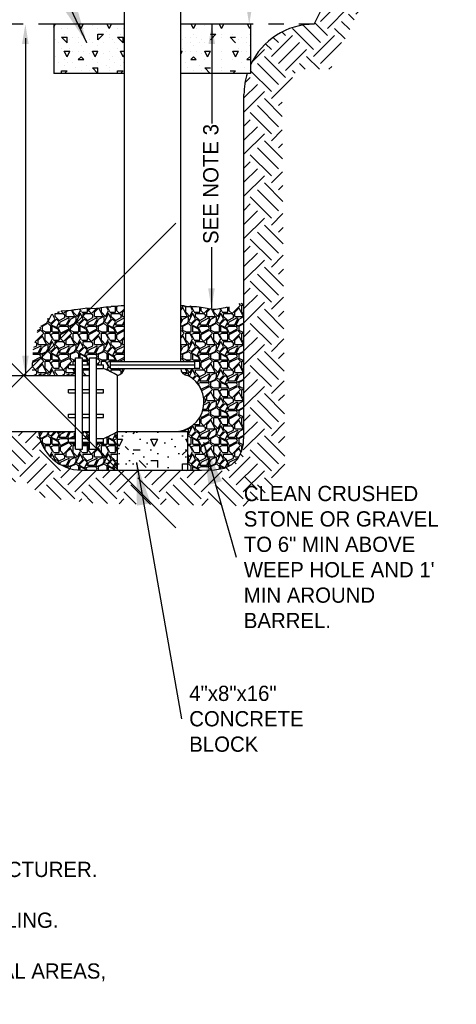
# Model space of a CAD drawing. Header units: feet. Extents: x 2205882 to 2207247, y 306378 to 307009.
# Tile 9 of 12: x 2207217.14 to 2207220.01, y 306954.46 to 306960.92. Entities that reach past the tile are written whole.
import ezdxf
from ezdxf.enums import TextEntityAlignment as Align

# ---------------------------------------------------------------- set-up
doc = ezdxf.new("R2010")
doc.units = ezdxf.units.FT
doc.header["$MEASUREMENT"] = 0
doc.header["$PDMODE"] = 3
doc.header["$PDSIZE"] = -1
doc.linetypes.add('OhDOT_USTN2', pattern=[0.10999999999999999, 0.069, -0.04099999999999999])
for name, color, linetype in [('BD_P_Gen_Concrete', 5, 'Continuous'), ('MTEXT', 2, 'Continuous'), ('PS_P_Object', 92, 'Continuous'), ('SH_Hatch', 14, 'Continuous'), ('SH_TextL', 110, 'Continuous'), ('SH_TextM', 7, 'Continuous'), ('XS_X_Ground_Line', 3, 'OhDOT_USTN2')]:
    doc.layers.add(name, color=color, linetype=linetype)
doc.styles.add('SD Small (0.10)', font='font30.shx', dxfattribs={"height": 0.1})
doc.styles.add('SD-TEXT-0.08', font='font30.shx', dxfattribs={"height": 0.08})
doc.styles.add('StraightNormal', font='calibri.ttf', dxfattribs={"height": 0.14})
doc.dimstyles.new('Dec Straight 0', dxfattribs={"dimtxt": 0.14, "dimasz": 0.14, "dimexe": 0.07, "dimexo": 0.07, "dimgap": 0.05, "dimtad": 1, "dimdec": 0, "dimzin": 0, "dimdsep": 46, "dimtxsty": 'StraightNormal', "dimcen": 0.07, "dimclrd": 256, "dimclre": 256, "dimclrt": 256, "dimaunit": 1, "dimadec": 4, "dimazin": 0, "dimtfac": 1, "dimtdec": 0, "dimtofl": 0, "dimtmove": 0, "dimatfit": 3, "dimfxl": 1, "dimtolj": 1, "dimtzin": 0, "dimlwd": -1, "dimlwe": -1, "dimarcsym": 0})
pattern_1 = [(0, (-19.73777099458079, -2.933242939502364), (0.1843557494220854, 0.1843557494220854), [0.05530672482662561, -0.1290490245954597]), (0, (-19.62715754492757, -2.914807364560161), (0.1843557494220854, 0.1843557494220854), [0.04608893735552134, -0.138266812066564]), (0, (-19.6363753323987, -2.905589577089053), (0.1843557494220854, 0.1843557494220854), [0.03687114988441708, -0.1474845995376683]), (0, (-19.69168205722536, -2.859500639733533), (0.1843557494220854, 0.1843557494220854), [0.0276533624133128, -0.0276533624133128, 0.03687114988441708, -0.09217787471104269]), (0, (-19.69168205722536, -2.850282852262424), (0.1843557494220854, 0.1843557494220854), [0.03687114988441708, -0.00921778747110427, 0.04608893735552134, -0.09217787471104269]), (0, (-19.77464214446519, -2.813411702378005), (0.1843557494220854, 0.1843557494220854), [0.04608893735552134, -0.138266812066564]), (0, (-19.59950418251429, -2.804193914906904), (0.1843557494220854, 0.1843557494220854), [0.04608893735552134, -0.138266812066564]), (90, (-19.77464214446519, -2.896371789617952), (-0.1843557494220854, 0.1843557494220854), [0.0276533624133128, -0.1567023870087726]), (90, (-19.74698878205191, -2.758104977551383), (-0.1843557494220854, 0.1843557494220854), [0.01843557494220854, -0.1659201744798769]), (90, (-19.73777099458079, -2.933242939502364), (-0.1843557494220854, 0.1843557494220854), [0.0276533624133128, -0.1567023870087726]), (90, (-19.71933541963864, -2.767322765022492), (-0.1843557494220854, 0.1843557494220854), [0.00921778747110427, -0.1751379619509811]), (90, (-19.71011763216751, -2.841065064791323), (-0.1843557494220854, 0.1843557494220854), [0.0276533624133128, -0.1567023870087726]), (90, (-19.69168205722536, -2.905589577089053), (-0.1843557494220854, 0.1843557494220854), [0.04608893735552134, -0.138266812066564]), (90, (-19.67324648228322, -2.776540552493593), (-0.1843557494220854, 0.1843557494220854), [0.0276533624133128, -0.1567023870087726]), (90, (-19.65481090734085, -2.850282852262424), (-0.1843557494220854, 0.1843557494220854), [0.03687114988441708, -0.1474845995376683]), (90, (-19.64559311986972, -2.850282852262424), (-0.1843557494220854, 0.1843557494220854), [0.03687114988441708, -0.1474845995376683]), (90, (-19.62715754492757, -2.933242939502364), (-0.1843557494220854, 0.1843557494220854), [0.01843557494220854, -0.1659201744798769]), (90, (-19.59950418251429, -2.905589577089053), (-0.1843557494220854, 0.1843557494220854), [0.04608893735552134, -0.138266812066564]), (44.99999999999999, (-19.75620656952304, -2.914807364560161), (2.046759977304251e-17, 0.1843557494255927), [0.07821550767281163, -0.1825028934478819]), (44.99999999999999, (-19.73777099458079, -2.905589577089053), (2.046759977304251e-17, 0.1843557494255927), [0.03910775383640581, -0.2216106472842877]), (44.99999999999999, (-19.65481090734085, -2.804193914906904), (2.046759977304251e-17, 0.1843557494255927), [0.05214367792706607, -0.2085747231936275]), (44.99999999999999, (-19.65481090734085, -2.794976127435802), (2.046759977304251e-17, 0.1843557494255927), [0.03910775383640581, -0.2216106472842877]), (135, (-19.71933541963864, -2.813411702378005), (-0.1843557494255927, 2.046759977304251e-17), [0.01303597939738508, -0.2476824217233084]), (135, (-19.75620656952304, -2.914807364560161), (-0.1843557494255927, 2.046759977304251e-17), [0.02607177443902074, -0.2346466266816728]), (135, (-19.70089984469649, -2.859500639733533), (-0.1843557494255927, 2.046759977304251e-17), [0.02607177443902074, -0.2346466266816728]), (135, (-19.65481090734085, -2.813411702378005), (-0.1843557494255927, 2.046759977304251e-17), [0.02607177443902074, -0.2346466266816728]), (135, (-19.59950418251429, -2.776540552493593), (-0.1843557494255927, 2.046759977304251e-17), [0.03910775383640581, -0.2216106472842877]), (135, (-19.59950418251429, -2.785758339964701), (-0.1843557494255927, 2.046759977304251e-17), [0.02607177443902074, -0.2346466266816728]), (135, (-19.60872196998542, -2.767322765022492), (-0.1843557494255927, 2.046759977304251e-17), [0.02607177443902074, -0.2346466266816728]), (135, (-19.66402869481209, -2.933242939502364), (-0.1843557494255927, 2.046759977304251e-17), [0.03910775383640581, -0.2216106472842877]), (26.56505119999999, (-19.60872196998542, -2.82262948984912), (0.1843557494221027, 7.375418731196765e-11), [0.02061097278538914, -0.3916210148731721]), (26.56505119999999, (-19.65481090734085, -2.868718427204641), (0.1843557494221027, 7.375418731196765e-11), [0.02061097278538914, -0.3916210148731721]), (26.56505119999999, (-19.71933541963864, -2.813411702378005), (0.1843557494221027, 7.375418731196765e-11), [0.04122194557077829, -0.3710100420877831]), (26.56505119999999, (-19.71011763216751, -2.767322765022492), (0.1843557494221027, 7.375418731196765e-11), [0.04122194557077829, -0.3710100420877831]), (26.56505119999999, (-19.71011763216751, -2.813411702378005), (0.1843557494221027, 7.375418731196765e-11), [0.04122194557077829, -0.3710100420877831]), (26.56505119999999, (-19.59950418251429, -2.776540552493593), (0.1843557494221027, 7.375418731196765e-11), [0.04122194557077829, -0.3710100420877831]), (26.56505119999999, (-19.77464214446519, -2.868718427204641), (0.1843557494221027, 7.375418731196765e-11), [0.06183476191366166, -0.3503972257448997]), (26.56505119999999, (-19.77464214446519, -2.859500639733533), (0.1843557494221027, 7.375418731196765e-11), [0.06183476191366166, -0.3503972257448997]), (26.56505119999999, (-19.77464214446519, -2.785758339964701), (0.1843557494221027, 7.375418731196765e-11), [0.06183476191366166, -0.3503972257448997]), (63.43494882, (-19.68246426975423, -2.794976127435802), (9.40189429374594e-12, 0.1843557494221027), [0.02061097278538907, -0.3916210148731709]), (63.43494882, (-19.59950418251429, -2.804193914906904), (9.40189429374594e-12, 0.1843557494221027), [0.02061097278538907, -0.2473442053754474, 0.04122194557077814, -0.1030548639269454]), (63.43494882, (-19.61793975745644, -2.82262948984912), (9.40189429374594e-12, 0.1843557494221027), [0.04122194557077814, -0.3710100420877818]), (63.43494882, (-19.72855320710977, -2.804193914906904), (9.40189429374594e-12, 0.1843557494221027), [0.04122194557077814, -0.3710100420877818]), (63.43494882, (-19.73777099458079, -2.804193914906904), (9.40189429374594e-12, 0.1843557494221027), [0.04122194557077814, -0.3710100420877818]), (63.43494882, (-19.67324648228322, -2.785758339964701), (9.40189429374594e-12, 0.1843557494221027), [0.06183476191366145, -0.3503972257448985]), (116.5650512, (-19.71933541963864, -2.831847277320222), (-7.375424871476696e-11, 0.1843557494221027), [0.02061097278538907, -0.3916210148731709]), (116.5650512, (-19.59950418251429, -2.850282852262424), (-7.375424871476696e-11, 0.1843557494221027), [0.02061097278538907, -0.3916210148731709]), (116.5650512, (-19.6363753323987, -2.905589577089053), (-7.375424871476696e-11, 0.1843557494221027), [0.04122194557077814, -0.3710100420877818]), (116.5650512, (-19.64559311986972, -2.896371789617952), (-7.375424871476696e-11, 0.1843557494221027), [0.04122194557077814, -0.3710100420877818]), (116.5650512, (-19.62715754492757, -2.767322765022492), (-7.375424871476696e-11, 0.1843557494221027), [0.04122194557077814, -0.3710100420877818]), (116.5650512, (-19.77464214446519, -2.859500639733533), (-7.375424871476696e-11, 0.1843557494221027), [0.04122194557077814, -0.3710100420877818]), (116.5650512, (-19.68246426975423, -2.933242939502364), (-7.375424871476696e-11, 0.1843557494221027), [0.06183476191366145, -0.3503972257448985]), (153.43494882, (-19.61793975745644, -2.82262948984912), (-0.1843557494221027, 9.40195569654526e-12), [0.04122194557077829, -0.3710100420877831]), (153.43494882, (-19.60872196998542, -2.831847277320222), (-0.1843557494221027, 9.40195569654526e-12), [0.04122194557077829, -0.3710100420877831]), (153.43494882, (-19.74698878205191, -2.924025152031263), (-0.1843557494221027, 9.40195569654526e-12), [0.02061097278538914, -0.3916210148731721]), (153.43494882, (-19.69168205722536, -2.850282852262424), (-0.1843557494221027, 9.40195569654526e-12), [0.02061097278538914, -0.3916210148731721]), (153.43494882, (-19.65481090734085, -2.794976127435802), (-0.1843557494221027, 9.40195569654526e-12), [0.02061097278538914, -0.3916210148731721])]

# ---------------------------------------------------------------- blocks, each defined once
blk = doc.blocks.new('*X1015')
at = {"color": 0}
for p, q in [((5.605470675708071, 8.01094135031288), (5.615741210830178, 8.031482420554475)), ((5.66, 8), (5.66, 8)), ((5.7, 8.000000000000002), (5.7, 8.000000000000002)), ((5.799999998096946, 7.999999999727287), (5.784258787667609, 8.031482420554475)), ((5.800000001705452, 8.000000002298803), (5.815741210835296, 8.031482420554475)), ((5.82, 7.999999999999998), (5.82, 7.999999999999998)), ((5.88, 8.02), (5.88, 8.02)), ((5.92, 8.000000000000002), (5.92, 8.000000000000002)), ((5.999999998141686, 7.999999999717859), (5.984258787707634, 8.031482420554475)), ((6.000000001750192, 8.000000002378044), (6.015741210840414, 8.031482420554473)), ((6.06, 8), (6.06, 8)), ((6.100000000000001, 8.000000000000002), (6.100000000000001, 8.000000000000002)), ((6.599999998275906, 7.99999999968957), (6.584258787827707, 8.031482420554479)), ((6.600000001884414, 8.000000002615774), (6.615741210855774, 8.031482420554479)), ((6.62, 7.999999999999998), (6.62, 7.999999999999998)), ((6.680000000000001, 8.02), (6.680000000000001, 8.02)), ((6.799999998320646, 7.999999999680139), (6.784258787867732, 8.03148242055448)), ((6.800000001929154, 8.000000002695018), (6.815741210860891, 8.031482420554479)), ((6.999999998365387, 7.999999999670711), (6.984258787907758, 8.03148242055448)), ((7.000000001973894, 8.00000000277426), (7.005470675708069, 8.010941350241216)), ((5.66, 7.94), (5.7, 7.94)), ((5.700061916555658, 7.899998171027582), (5.660062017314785, 7.939998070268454)), ((5.680000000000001, 7.960000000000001), (5.680000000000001, 7.960000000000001)), ((5.680000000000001, 7.960000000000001), (5.680000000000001, 7.960000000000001)), ((5.7, 7.900000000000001), (5.7, 7.940000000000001)), ((5.74, 7.939999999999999), (5.74, 7.939999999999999)), ((5.78, 7.94), (5.78, 7.94)), ((5.800000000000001, 7.96), (5.800000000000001, 7.96)), ((5.82, 7.939999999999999), (5.82, 7.939999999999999)), ((5.920000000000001, 7.960000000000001), (5.960000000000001, 7.960000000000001)), ((5.92, 7.920000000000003), (5.92, 7.960000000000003)), ((5.920000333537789, 7.920009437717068), (5.95999994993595, 7.960009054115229)), ((5.98, 7.98), (5.98, 7.98)), ((6.000000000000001, 7.960000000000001), (6.000000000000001, 7.960000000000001)), ((6, 7.94), (6, 7.94)), ((6.06, 7.94), (6.1, 7.94)), ((6.100063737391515, 7.899998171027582), (6.060063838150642, 7.939998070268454)), ((6.080000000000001, 7.960000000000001), (6.080000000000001, 7.960000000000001)), ((6.08, 7.960000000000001), (6.08, 7.960000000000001)), ((6.100000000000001, 7.900000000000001), (6.100000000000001, 7.940000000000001)), ((6.54, 7.939999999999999), (6.54, 7.939999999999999)), ((6.58, 7.94), (6.58, 7.94)), ((6.600000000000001, 7.96), (6.600000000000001, 7.96)), ((6.62, 7.939999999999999), (6.62, 7.939999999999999)), ((6.720000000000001, 7.960000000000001), (6.760000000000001, 7.960000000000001)), ((6.720000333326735, 7.920005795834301), (6.759999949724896, 7.960005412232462)), ((6.800000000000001, 7.960000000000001), (6.800000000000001, 7.960000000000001)), ((6.8, 7.94), (6.8, 7.94)), ((6.859999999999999, 7.94), (6.899999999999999, 7.94)), ((6.900067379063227, 7.89999817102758), (6.860067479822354, 7.939998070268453)), ((6.880000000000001, 7.960000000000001), (6.880000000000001, 7.960000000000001)), ((6.94, 7.939999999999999), (6.94, 7.939999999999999)), ((6.98, 7.94), (6.98, 7.94)), ((7, 7.96), (7, 7.96)), ((5.62, 7.920000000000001), (5.62, 7.920000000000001)), ((5.640000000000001, 7.9), (5.640000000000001, 7.9)), ((5.66, 7.86), (5.66, 7.86)), ((5.720000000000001, 7.92), (5.720000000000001, 7.92)), ((5.720000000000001, 7.86), (5.720000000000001, 7.86)), ((5.78, 7.900000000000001), (5.78, 7.900000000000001)), ((5.800000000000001, 7.88), (5.800000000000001, 7.88)), ((5.84, 7.900000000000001), (5.84, 7.900000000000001)), ((5.86, 7.92), (5.86, 7.92)), ((5.88, 7.9), (5.88, 7.9)), ((5.92, 7.880000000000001), (5.92, 7.880000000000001)), ((5.96, 7.900000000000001), (5.96, 7.900000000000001)), ((6.02, 7.920000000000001), (6.02, 7.920000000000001)), ((6.04, 7.9), (6.04, 7.9)), ((6.06, 7.86), (6.06, 7.86)), ((6.52, 7.92), (6.52, 7.92)), ((6.52, 7.86), (6.52, 7.86)), ((6.58, 7.900000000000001), (6.58, 7.900000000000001)), ((6.600000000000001, 7.88), (6.600000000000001, 7.88)), ((6.640000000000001, 7.900000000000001), (6.640000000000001, 7.900000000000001)), ((6.66, 7.92), (6.66, 7.92)), ((6.680000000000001, 7.9), (6.680000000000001, 7.9)), ((6.92, 7.92), (6.92, 7.92)), ((6.92, 7.86), (6.92, 7.86)), ((6.98, 7.900000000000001), (6.98, 7.900000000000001)), ((7, 7.88), (7, 7.88)), ((5.62, 7.800000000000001), (5.62, 7.800000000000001)), ((5.680000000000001, 7.840000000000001), (5.720000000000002, 7.840000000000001)), ((5.70000303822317, 7.799993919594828), (5.68000364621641, 7.839992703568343)), ((5.699996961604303, 7.799993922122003), (5.719996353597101, 7.8399927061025)), ((5.74, 7.839999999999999), (5.74, 7.839999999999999)), ((5.78, 7.840000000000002), (5.78, 7.840000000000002)), ((5.780001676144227, 7.780010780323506), (5.800001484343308, 7.800010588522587)), ((5.82006076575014, 7.7799993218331), (5.800060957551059, 7.79999913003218)), ((5.82, 7.839999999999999), (5.82, 7.839999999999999)), ((5.86, 7.82), (5.86, 7.82)), ((5.880000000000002, 7.840000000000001), (5.920000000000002, 7.840000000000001)), ((5.900003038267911, 7.799993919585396), (5.880003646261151, 7.839992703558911)), ((5.899996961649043, 7.799993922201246), (5.919996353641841, 7.839992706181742)), ((5.96, 7.820000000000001), (5.96, 7.820000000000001)), ((6.000000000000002, 7.840000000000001), (6.000000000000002, 7.840000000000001)), ((6.02, 7.800000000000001), (6.02, 7.800000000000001)), ((6.080000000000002, 7.840000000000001), (6.109079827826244, 7.840000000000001)), ((6.10000303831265, 7.799993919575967), (6.08000364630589, 7.839992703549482)), ((6.099996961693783, 7.799993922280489), (6.109079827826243, 7.818159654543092)), ((6.509079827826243, 7.840000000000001), (6.520000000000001, 7.840000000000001)), ((6.509079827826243, 7.818159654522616), (6.519996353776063, 7.839992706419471)), ((6.54, 7.839999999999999), (6.54, 7.839999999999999)), ((6.58, 7.840000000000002), (6.58, 7.840000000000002)), ((6.580001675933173, 7.780007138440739), (6.600001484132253, 7.80000694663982)), ((6.620064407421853, 7.779999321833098), (6.600064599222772, 7.799999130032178)), ((6.62, 7.839999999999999), (6.62, 7.839999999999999)), ((6.66, 7.82), (6.66, 7.82)), ((6.680000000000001, 7.840000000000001), (6.720000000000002, 7.840000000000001)), ((6.70000303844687, 7.799993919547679), (6.68000364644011, 7.839992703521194)), ((6.699996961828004, 7.799993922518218), (6.719996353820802, 7.839992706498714)), ((6.800000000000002, 7.840000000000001), (6.800000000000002, 7.840000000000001)), ((6.880000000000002, 7.840000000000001), (6.920000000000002, 7.840000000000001)), ((6.900003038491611, 7.799993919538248), (6.880003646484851, 7.839992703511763)), ((6.899996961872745, 7.799993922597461), (6.919996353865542, 7.839992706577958)), ((6.94, 7.839999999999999), (6.94, 7.839999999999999)), ((6.98, 7.840000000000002), (6.98, 7.840000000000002)), ((6.980001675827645, 7.780005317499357), (7.000001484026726, 7.800005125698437)), ((7.00547067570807, 7.794594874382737), (7.000066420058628, 7.799999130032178)), ((5.640000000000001, 7.760000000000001), (5.640000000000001, 7.760000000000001)), ((5.680000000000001, 7.78), (5.680000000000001, 7.78)), ((5.680000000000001, 7.740000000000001), (5.680000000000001, 7.740000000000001)), ((5.7, 7.760000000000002), (5.7, 7.760000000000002)), ((5.74, 7.759999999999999), (5.74, 7.759999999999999)), ((5.760000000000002, 7.720000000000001), (5.760000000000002, 7.720000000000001)), ((5.78, 7.78), (5.82, 7.78)), ((5.84, 7.740000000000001), (5.84, 7.740000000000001)), ((5.88, 7.78), (5.88, 7.78)), ((5.880000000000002, 7.720000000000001), (5.920000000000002, 7.720000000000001)), ((5.918577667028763, 7.681482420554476), (5.880060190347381, 7.719999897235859)), ((5.92, 7.760000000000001), (5.92, 7.760000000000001)), ((5.92, 7.681482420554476), (5.92, 7.720000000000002)), ((5.98, 7.74), (5.98, 7.74)), ((6, 7.78), (6, 7.78)), ((6.000000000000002, 7.720000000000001), (6.000000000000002, 7.720000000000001)), ((6.04, 7.760000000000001), (6.04, 7.760000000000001)), ((6.08, 7.78), (6.08, 7.78)), ((6.08, 7.740000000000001), (6.08, 7.740000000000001)), ((6.100000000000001, 7.760000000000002), (6.100000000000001, 7.760000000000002)), ((6.54, 7.759999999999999), (6.54, 7.759999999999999)), ((6.560000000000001, 7.720000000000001), (6.560000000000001, 7.720000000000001)), ((6.58, 7.78), (6.62, 7.78)), ((6.640000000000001, 7.740000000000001), (6.640000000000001, 7.740000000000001)), ((6.680000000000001, 7.78), (6.680000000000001, 7.78)), ((6.680000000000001, 7.720000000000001), (6.720000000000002, 7.720000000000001)), ((6.718581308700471, 7.68148242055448), (6.680063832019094, 7.719999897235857)), ((6.8, 7.78), (6.8, 7.78)), ((6.800000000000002, 7.720000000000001), (6.800000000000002, 7.720000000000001)), ((6.88, 7.78), (6.88, 7.78)), ((6.94, 7.759999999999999), (6.94, 7.759999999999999)), ((6.960000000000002, 7.720000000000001), (6.960000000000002, 7.720000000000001)), ((6.98, 7.78), (7.005470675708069, 7.78)), ((5.66, 7.7), (5.7, 7.7)), ((5.66, 7.681482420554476), (5.66, 7.7)), ((5.681473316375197, 7.681482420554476), (5.699999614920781, 7.70000871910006)), ((5.800000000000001, 7.7), (5.800000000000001, 7.7)), ((5.86, 7.7), (5.86, 7.7)), ((6, 7.7), (6, 7.7)), ((6.06, 7.7), (6.1, 7.7)), ((6.06, 7.681482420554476), (6.06, 7.7)), ((6.081475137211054, 7.681482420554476), (6.099999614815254, 7.700006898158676)), ((6.600000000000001, 7.7), (6.600000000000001, 7.7)), ((6.66, 7.7), (6.66, 7.7)), ((6.8, 7.7), (6.8, 7.7)), ((6.859999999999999, 7.7), (6.899999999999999, 7.7)), ((6.881478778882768, 7.68148242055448), (6.899999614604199, 7.70000325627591)), ((7, 7.7), (7, 7.7))]:
    blk.add_line(p, q, dxfattribs=at)
blk = doc.blocks.new('A$Caab9d620')
at = {"layer": 'SH_Hatch'}
h = blk.add_hatch(dxfattribs=at)
h.set_pattern_fill('EARTH', color=256, scale=0.4608893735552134, style=0)
h.set_pattern_definition([(44.99999999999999, (-19.77464214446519, -2.702798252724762), (2.558449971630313e-17, 0.2765336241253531), [0.195538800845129, -0.195538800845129]), (44.99999999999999, (-19.72855320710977, -2.748887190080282), (2.558449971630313e-17, 0.2765336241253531), [0.195538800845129, -0.195538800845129]), (44.99999999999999, (-19.68246426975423, -2.794976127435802), (2.558449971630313e-17, 0.2765336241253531), [0.195538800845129, -0.195538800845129]), (315, (-19.6363753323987, -2.794976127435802), (0.2765336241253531, -7.675349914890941e-17), [0.195538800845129, -0.195538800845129]), (315, (-19.59028639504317, -2.748887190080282), (0.2765336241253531, -7.675349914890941e-17), [0.195538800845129, -0.195538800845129]), (315, (-19.54419745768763, -2.702798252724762), (0.2765336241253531, -7.675349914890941e-17), [0.195538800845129, -0.195538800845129])])
h.paths.add_polyline_path([(-2.390743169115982, 4.009117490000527, 0.4142135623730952), (-2.851632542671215, 4.470006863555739), (-3.222494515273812, 4.470006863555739), (-3.325886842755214, 4.263454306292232), (-2.851632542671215, 4.254613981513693, -0.4147174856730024), (-2.606136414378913, 4.008695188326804), (-2.608222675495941, 1.58308602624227), (-1.063706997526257, 1.58308602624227), (-1.043905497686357, 0.8908120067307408), (0.6590220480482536, 0.8908120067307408), (0.6590220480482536, 1.246838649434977), (0.8372353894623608, 1.503968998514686), (0.9956472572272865, 1.365514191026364), (1.332272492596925, 1.325955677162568), (2.361949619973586, 1.306176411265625), (2.579765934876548, 1.523748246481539), (2.574136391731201, 2.226650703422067), (2.310328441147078, 2.09609776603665), (2.310328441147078, 1.779800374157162), (2.306507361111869, 1.717424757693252), (2.295647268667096, 1.671321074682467), (2.271212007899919, 1.617081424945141), (2.230486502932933, 1.581825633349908), (2.181615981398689, 1.557417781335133), (2.116455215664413, 1.546569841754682), (2.031524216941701, 1.543359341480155), (1.941616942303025, 1.543359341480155), (1.480727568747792, 1.543359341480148), (1.246099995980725, 1.54416049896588, -0.3835020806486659), (0.9628567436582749, 1.79684849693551), (0.5462320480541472, 1.79684849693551), (0.4463194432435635, 1.729108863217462), (0.3745930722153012, 1.6573824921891), (0.3745930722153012, 1.139864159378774), (-0.8237192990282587, 1.139864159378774), (-0.8237192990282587, 1.680479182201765), (-0.9036285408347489, 1.79684849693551), (-1.208962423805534, 1.796848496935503), (-1.284608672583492, 1.796848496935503), (-1.284608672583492, 1.750759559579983), (-1.238519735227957, 1.75075955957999), (-1.238519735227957, 1.727715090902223), (-1.284608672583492, 1.727715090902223), (-1.284608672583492, 1.681626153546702), (-1.330697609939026, 1.681626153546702), (-1.330697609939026, 1.727715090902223), (-1.376786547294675, 1.727715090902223), (-1.376786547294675, 1.681626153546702), (-1.422875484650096, 1.681626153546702), (-1.422875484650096, 1.727715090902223), (-1.46896442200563, 1.727715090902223), (-1.46896442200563, 1.741183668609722), (-1.478540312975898, 1.750759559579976), (-1.46896442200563, 1.750759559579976), (-1.515053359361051, 1.796848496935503), (-1.877727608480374, 1.796848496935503), (-1.929853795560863, 1.796848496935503), (-2.390743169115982, 1.796848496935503)])
h.paths.add_polyline_path([(2.559964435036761, 3.996155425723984), (2.658971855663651, 4.174168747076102), (2.876788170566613, 4.174168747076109), (3.213413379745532, 4.866442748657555), (3.186018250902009, 5.299607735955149), (2.771217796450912, 4.470006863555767), (2.771217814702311, 4.470006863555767, 0.2920592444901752), (2.353090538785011, 4.20299527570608), (2.353090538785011, 4.14738430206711), (2.331557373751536, 4.14738430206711, 0.07632083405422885), (2.310328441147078, 4.009117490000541), (2.310328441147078, 2.09609776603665), (2.574136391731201, 2.226650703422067)])
h = blk.add_hatch(dxfattribs=at)
h.set_pattern_fill('GRAVEL', color=256, scale=0.1843557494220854, style=0)
h.set_pattern_definition(pattern_1)
h.paths.add_polyline_path([(1.194717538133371, 2.597346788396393), (1.163165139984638, 2.591039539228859), (1.122147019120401, 2.594193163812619), (1.047268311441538, 2.565685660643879), (0.9569910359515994, 2.464900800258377), (0.9251285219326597, 2.321680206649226), (0.9200866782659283, 2.165559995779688), (1.204193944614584, 2.165559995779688), (1.204193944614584, 2.211648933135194), (1.158105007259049, 2.211648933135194), (1.158105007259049, 2.234693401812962), (1.204193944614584, 2.234693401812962), (1.204193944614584, 2.280782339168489), (1.250282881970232, 2.280782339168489), (1.250282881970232, 2.234693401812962), (1.296371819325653, 2.234693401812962), (1.296371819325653, 2.280782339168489), (1.342460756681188, 2.280782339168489), (1.342460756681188, 2.234693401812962), (1.388549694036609, 2.234693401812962), (1.388549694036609, 2.211648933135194, -0.01801217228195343), (1.480727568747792, 2.165559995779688, 0.2773233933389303), (1.526899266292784, 2.211648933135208), (1.434638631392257, 2.211648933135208), (1.434638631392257, 2.257737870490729), (1.526816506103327, 2.257737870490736), (1.526816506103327, 2.625729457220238), (1.507086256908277, 2.625729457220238), (1.469223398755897, 2.619422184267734), (1.425050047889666, 2.619422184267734), (1.371410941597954, 2.609961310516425), (1.330392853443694, 2.603654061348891), (1.279909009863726, 2.609961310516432), (1.238890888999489, 2.600500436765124)])
h.paths.add_polyline_path([(1.250282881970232, 2.211648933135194), (1.250282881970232, 2.165559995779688), (1.296371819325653, 2.165559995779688), (1.296371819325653, 2.211648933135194)], flags=16)
h = blk.add_hatch(dxfattribs=at)
h.set_pattern_fill('GRAVEL', color=256, scale=0.1843557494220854, style=0)
h.set_pattern_definition(pattern_1)
h.paths.add_polyline_path([(2.150755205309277, 2.597346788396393), (2.103426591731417, 2.597346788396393), (2.024545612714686, 2.613114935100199), (1.951975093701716, 2.622575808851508), (1.89552800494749, 2.622575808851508), (1.89552800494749, 2.257737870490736), (1.987705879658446, 2.257737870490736), (1.987705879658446, 2.211648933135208), (1.89552800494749, 2.211648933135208, 0.4142135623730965), (1.941616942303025, 2.165559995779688, -0.319232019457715), (2.046598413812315, 1.965583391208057), (2.310328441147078, 2.09609776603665), (2.310328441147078, 2.641290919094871), (2.270654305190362, 2.63519033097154), (2.213860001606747, 2.616268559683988)])
h.paths.add_polyline_path([(2.046598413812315, 1.965583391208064, -0.371943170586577), (1.855770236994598, 1.796848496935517), (1.941616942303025, 1.796848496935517), (1.941616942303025, 1.543359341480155), (2.031524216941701, 1.543359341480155), (2.116455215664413, 1.546569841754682), (2.181615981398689, 1.557417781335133), (2.230486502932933, 1.581825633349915), (2.271212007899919, 1.617081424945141), (2.295647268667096, 1.671321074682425), (2.306507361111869, 1.717424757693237), (2.310328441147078, 1.779800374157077), (2.310328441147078, 2.09609776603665)])
h = blk.add_hatch(dxfattribs=at)
h.set_pattern_fill('GRAVEL', color=256, scale=0.1843557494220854, style=0)
h.set_pattern_definition(pattern_1)
h.paths.add_polyline_path([(1.204193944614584, 1.727715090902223), (1.158105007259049, 1.727715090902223), (1.158105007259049, 1.75075955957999), (1.204193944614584, 1.75075955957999), (1.204193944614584, 1.79684849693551), (0.9628567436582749, 1.79684849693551, 0.0473199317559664), (0.9737430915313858, 1.744361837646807, -0.2973805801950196), (0.977489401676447, 1.733059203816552, 0.3176181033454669), (1.245090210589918, 1.544158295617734), (1.480727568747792, 1.543359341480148), (1.480727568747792, 1.796848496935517, -0.018012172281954), (1.388549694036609, 1.750759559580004), (1.388549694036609, 1.727715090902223), (1.342460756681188, 1.727715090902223), (1.342460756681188, 1.681626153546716), (1.296371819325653, 1.681626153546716), (1.296371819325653, 1.727715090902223), (1.250282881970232, 1.727715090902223), (1.250282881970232, 1.681626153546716), (1.204193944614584, 1.681626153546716)])
h.paths.add_polyline_path([(1.296371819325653, 1.796848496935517), (1.250282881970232, 1.79684849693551), (1.250282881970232, 1.75075955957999), (1.296371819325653, 1.75075955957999)], flags=16)
at = {"layer": 'SH_TextL'}
h = blk.add_hatch(dxfattribs=at)
h.set_pattern_fill('CONCRETE', color=256, scale=0.4608893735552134, style=0)
h.set_pattern_definition([(44.99999999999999, (-254.306541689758, -18.32744313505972), (0, 0.4608914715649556), [0.0651789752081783, -0.1303625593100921, 0.03258948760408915, -0.1955369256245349, 0.0651789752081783, -0.1629490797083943]), (135, (-254.0069635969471, -18.30439866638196), (-0.4608914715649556, 0), [0.06517943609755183, -0.09776846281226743, 0.03258948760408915, -0.1629474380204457, 0.06517943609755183, -0.2281317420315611]), (63.43494882, (-254.3756750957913, -18.396576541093), (2.350473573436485e-11, 0.4608893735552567), [0.05152743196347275, -0.206109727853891, 0.05152743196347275, -0.2061253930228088]), (116.5650512, (-254.3756750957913, -18.396576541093), (-1.843856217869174e-10, 0.4608893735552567), [0.05152743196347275, -0.206109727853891, 0.05152743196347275, -0.2061253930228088]), (0, (-254.3756750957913, -18.35048760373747), (0, 0.4608893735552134), [0.02304446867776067, -0.1843557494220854, 0.04608893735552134, -0.1843557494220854, 0.02304446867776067]), (0, (-254.3756750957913, -18.2813541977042), (0, 0.4608893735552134), [-0.06913340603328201, 0.04608893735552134, -0.1843557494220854, 0, -0.1613112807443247, 0]), (0, (-254.3756750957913, -18.25830972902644), (0, 0.4608893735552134), [-0.1843557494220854, 0, -0.138266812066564, 0.04608893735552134, -0.09217787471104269, 0]), (0, (-254.3756750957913, -18.18917632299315), (0, 0.4608893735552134), [-0.09217787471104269, 0, -0.1152223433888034, 0.04608893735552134, -0.207400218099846, 0]), (0, (-254.3756750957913, -18.12004291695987), (0, 0.4608893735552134), [-0.09217787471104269, 0.04608893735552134, -0.1843557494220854, 0.04608893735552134, -0.09217787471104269, 0]), (0, (-254.3756750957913, -18.00482057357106), (0, 0.4608893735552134), [-0.06913340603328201, 0.04608893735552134, -0.09217787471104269, 0, -0.2534891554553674, 0]), (0, (-254.3756750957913, -17.98177610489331), (0, 0.4608893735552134), [-0.09217787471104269, 0, -0.276533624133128, 0.04608893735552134, -0.04608893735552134, 0]), (90, (-254.3526306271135, -18.30439866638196), (-0.4608893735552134, 2.822040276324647e-17), [-0.138266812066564, 0, -0.138266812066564, 0, -0.1843557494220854, 0]), (90, (-254.306541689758, -18.396576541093), (-0.4608893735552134, 2.822040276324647e-17), [-0.06913340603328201, 0.04608893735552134, -0.1843557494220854, 0, -0.1613112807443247, 0]), (90, (-254.2604527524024, -18.396576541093), (-0.4608893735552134, 2.822040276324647e-17), [-0.1843557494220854, 0, -0.1613112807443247, 0.04608893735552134, -0.06913340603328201, 0]), (90, (-254.0069635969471, -18.396576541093), (-0.4608893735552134, 2.822040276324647e-17), [-0.09217787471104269, 0.04608893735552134, -0.2304446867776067, 0.04608893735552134, -0.04608893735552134, 0]), (90, (-254.3295861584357, -18.35048760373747), (-0.4608893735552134, 2.822040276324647e-17), [-0.138266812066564, 0, -0.1613112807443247, 0, -0.1613112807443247, 0]), (90, (-254.2834972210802, -18.35048760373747), (-0.4608893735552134, 2.822040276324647e-17), [-0.1152223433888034, 0, -0.2534891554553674, 0, -0.09217787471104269, 0]), (90, (-254.2374082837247, -18.32744313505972), (-0.4608893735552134, 2.822040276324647e-17), [-0.2304446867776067, 0, -0.06913340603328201, 0, -0.1613112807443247, 0]), (90, (-254.2143638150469, -18.37353207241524), (-0.4608893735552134, 2.822040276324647e-17), [-0.207400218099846, 0, -0.09217787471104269, 0, -0.1152223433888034, 0]), (90, (-254.1682748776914, -18.30439866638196), (-0.4608893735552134, 2.822040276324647e-17), [-0.1843557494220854, 0, -0.06913340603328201, 0, -0.1843557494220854, 0]), (90, (-254.1452304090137, -18.2813541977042), (-0.4608893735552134, 2.822040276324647e-17), [-0.207400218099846, 0, -0.09217787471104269, 0, -0.1613112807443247, 0]), (90, (-254.122185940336, -18.396576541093), (-0.4608893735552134, 2.822040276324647e-17), [-0.276533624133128, 0, -0.1152223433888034, 0, -0.06913340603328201, 0]), (90, (-254.0991414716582, -18.32744313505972), (-0.4608893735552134, 2.822040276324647e-17), [-0.09217787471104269, 0, -0.1843557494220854, 0, -0.1843557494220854, 0]), (90, (-254.0760970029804, -18.35048760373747), (-0.4608893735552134, 2.822040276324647e-17), [-0.207400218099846, 0, -0.1152223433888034, 0, -0.138266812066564, 0]), (90, (-254.0530525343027, -18.37353207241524), (-0.4608893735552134, 2.822040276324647e-17), [-0.1843557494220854, 0, -0.138266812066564, 0, -0.138266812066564, 0]), (90, (-254.0069635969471, -18.35048760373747), (-0.4608893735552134, 2.822040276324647e-17), [-0.138266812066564, 0, -0.138266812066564, 0, -0.1843557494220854, 0]), (90, (-253.9608746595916, -18.32744313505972), (-0.4608893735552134, 2.822040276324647e-17), [-0.1843557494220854, 0, -0.09217787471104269, 0, -0.1843557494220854, 0]), (90, (-253.9378301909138, -18.30439866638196), (-0.4608893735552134, 2.822040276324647e-17), [-0.06913340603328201, 0, -0.276533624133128, 0, -0.1152223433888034, 0])])
h.paths.add_polyline_path([(1.480727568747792, 1.796848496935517), (1.480727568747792, 1.543359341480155), (1.941616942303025, 1.543359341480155), (1.941616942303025, 1.796848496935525), (1.855770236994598, 1.796848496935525)])
at = {"layer": 'BD_P_Gen_Concrete'}
for p, q in [((1.062600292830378, 4.47000686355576), (1.062600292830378, 4.14738430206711)), ((1.526816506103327, 4.470006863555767), (1.062600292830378, 4.470006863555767)), ((2.353090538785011, 4.470006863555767), (1.89552800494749, 4.470006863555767)), ((2.353090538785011, 4.470006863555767), (2.353090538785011, 4.147384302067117)), ((1.526816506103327, 4.147384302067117), (1.062600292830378, 4.14738430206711)), ((2.353090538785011, 4.147384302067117), (1.89552800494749, 4.147384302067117)), ((1.480727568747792, 1.543359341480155), (1.480727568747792, 1.796848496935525)), ((1.855770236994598, 1.796848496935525), (1.941616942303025, 1.796848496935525)), ((1.941616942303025, 1.543359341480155), (1.941616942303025, 1.796848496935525)), ((1.480727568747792, 1.543359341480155), (1.941616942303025, 1.543359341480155))]:
    blk.add_line(p, q, dxfattribs=at)
at = {"layer": 'MTEXT', "color": 8}
for p, q in [((1.181984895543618, 1.722182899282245), (1.19581479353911, 1.724039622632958)), ((1.19581479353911, 1.724039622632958), (1.200136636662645, 1.705781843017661)), ((1.252863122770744, 1.70206839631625), (1.255024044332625, 1.718778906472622)), ((1.255024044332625, 1.718778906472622), (1.280522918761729, 1.722182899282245)), ((1.280522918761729, 1.722182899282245), (1.289598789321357, 1.692784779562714)), ((1.344486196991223, 1.703925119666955), (1.353562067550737, 1.72032617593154)), ((1.353562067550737, 1.72032617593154), (1.390729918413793, 1.724039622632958))]:
    blk.add_line(p, q, dxfattribs=at)
at = {"layer": 'PS_P_Object'}
for p, q in [((2.771217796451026, 4.470006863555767), (3.186018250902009, 5.299607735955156)), ((1.526816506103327, 3.469457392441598), (1.526816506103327, 4.55255484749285)), ((1.89552800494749, 3.473192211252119), (1.89552800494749, 4.55255484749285)), ((1.526816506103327, 2.257737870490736), (1.526816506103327, 3.469457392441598)), ((1.89552800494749, 2.257737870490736), (1.89552800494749, 3.473192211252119)), ((1.204193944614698, 1.681626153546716), (1.204193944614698, 2.280782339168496)), ((1.204193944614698, 2.280782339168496), (1.250282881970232, 2.280782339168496)), ((1.250282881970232, 1.681626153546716), (1.250282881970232, 2.280782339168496)), ((1.296371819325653, 1.681626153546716), (1.296371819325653, 2.280782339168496)), ((1.296371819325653, 2.280782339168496), (1.342460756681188, 2.280782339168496)), ((1.342460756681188, 1.681626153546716), (1.342460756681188, 2.280782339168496)), ((1.158105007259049, 2.211648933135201), (1.158105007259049, 2.234693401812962)), ((1.158105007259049, 2.234693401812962), (1.204193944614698, 2.234693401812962)), ((1.158105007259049, 2.211648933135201), (1.204193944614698, 2.211648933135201)), ((1.250282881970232, 2.234693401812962), (1.296371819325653, 2.234693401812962)), ((1.250282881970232, 2.211648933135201), (1.296371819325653, 2.211648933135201)), ((1.342460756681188, 2.234693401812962), (1.388549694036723, 2.234693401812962)), ((1.342460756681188, 2.211648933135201), (1.388549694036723, 2.211648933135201)), ((1.388549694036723, 2.211648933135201), (1.388549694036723, 2.234693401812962)), ((1.434638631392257, 2.257737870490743), (1.987705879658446, 2.257737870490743)), ((1.434638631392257, 2.211648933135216), (1.434638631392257, 2.257737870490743)), ((1.434638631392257, 2.234693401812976), (1.987705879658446, 2.234693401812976)), ((1.434638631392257, 2.211648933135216), (1.987705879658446, 2.211648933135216)), ((1.526816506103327, 2.211648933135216), (1.526816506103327, 2.211648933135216)), ((1.890773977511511, 2.211648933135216), (1.890773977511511, 2.211648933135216)), ((1.89552800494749, 2.211648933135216), (1.89552800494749, 2.211648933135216)), ((1.987705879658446, 2.211648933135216), (1.987705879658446, 2.257737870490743)), ((0.3285041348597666, 2.165559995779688), (1.204193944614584, 2.165559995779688)), ((1.250282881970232, 2.165559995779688), (1.296371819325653, 2.165559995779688)), ((1.480727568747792, 1.796848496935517), (1.480727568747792, 2.165559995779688)), ((1.158105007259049, 2.05033765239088), (1.158105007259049, 2.07338212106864)), ((1.158105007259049, 2.07338212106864), (1.204193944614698, 2.07338212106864)), ((1.250282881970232, 2.07338212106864), (1.296371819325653, 2.07338212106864)), ((1.342460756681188, 2.07338212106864), (1.388549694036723, 2.07338212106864)), ((1.388549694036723, 2.05033765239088), (1.388549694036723, 2.07338212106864)), ((1.158105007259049, 2.05033765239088), (1.204193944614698, 2.05033765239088)), ((1.250282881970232, 2.05033765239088), (1.296371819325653, 2.05033765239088)), ((1.342460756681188, 2.05033765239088), (1.388549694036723, 2.05033765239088)), ((1.158105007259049, 1.889026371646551), (1.158105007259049, 1.912070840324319)), ((1.158105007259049, 1.912070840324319), (1.204193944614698, 1.912070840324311)), ((1.158105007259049, 1.889026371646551), (1.204193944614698, 1.889026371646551)), ((1.250282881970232, 1.912070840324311), (1.296371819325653, 1.912070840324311)), ((1.250282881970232, 1.889026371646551), (1.296371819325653, 1.889026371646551)), ((1.342460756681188, 1.912070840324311), (1.388549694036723, 1.912070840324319)), ((1.342460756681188, 1.889026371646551), (1.388549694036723, 1.889026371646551)), ((1.388549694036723, 1.889026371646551), (1.388549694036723, 1.912070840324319)), ((0.5462320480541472, 1.79684849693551), (0.9628567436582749, 1.79684849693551)), ((0.9628567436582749, 1.79684849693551), (1.204193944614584, 1.79684849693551)), ((1.158105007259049, 1.727715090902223), (1.158105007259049, 1.75075955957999)), ((1.158105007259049, 1.75075955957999), (1.204193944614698, 1.75075955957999)), ((1.250282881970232, 1.79684849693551), (1.296371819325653, 1.796848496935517)), ((1.250282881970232, 1.75075955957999), (1.296371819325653, 1.75075955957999)), ((1.342460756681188, 1.75075955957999), (1.388549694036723, 1.75075955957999)), ((1.388549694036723, 1.727715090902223), (1.388549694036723, 1.75075955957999)), ((1.480727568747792, 1.796848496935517), (1.855770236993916, 1.796848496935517)), ((1.158105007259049, 1.727715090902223), (1.204193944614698, 1.727715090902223)), ((1.204193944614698, 1.681626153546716), (1.250282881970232, 1.681626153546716)), ((1.250282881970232, 1.72771509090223), (1.296371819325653, 1.727715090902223)), ((1.296371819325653, 1.681626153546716), (1.342460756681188, 1.681626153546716)), ((1.342460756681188, 1.727715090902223), (1.388549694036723, 1.727715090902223)), ((1.241913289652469, 1.544174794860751), (1.480727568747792, 1.543359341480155))]:
    blk.add_line(p, q, dxfattribs=at)
at = {"layer": 'PS_P_Object', "flags": 128}
blk.add_lwpolyline([(1.941616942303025, 1.543359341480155), (2.031524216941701, 1.543359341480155), (2.116455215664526, 1.546569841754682), (2.181615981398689, 1.557417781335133), (2.230486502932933, 1.581825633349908), (2.271212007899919, 1.617081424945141), (2.295647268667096, 1.671321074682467), (2.306507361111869, 1.717424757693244), (2.310328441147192, 1.779800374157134), (2.310328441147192, 4.009117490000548)], dxfattribs=at)
at = {"layer": 'PS_P_Object'}
for centre, radius, start, end in [((2.771217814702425, 4.009117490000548), 0.4608893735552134, 90, 155.1237284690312), ((2.771217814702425, 4.009117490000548), 0.4608893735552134, 162.542396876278, 180.0000000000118), ((0.7951546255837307, 0.9096364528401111), 1.430857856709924, 61.37112909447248, 65.49876855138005), ((1.465460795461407, 2.227025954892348), 0.06333354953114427, 283.9487266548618, 345.9484817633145), ((1.941616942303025, 2.211648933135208), 0.04608893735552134, 180.0000000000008, 270), ((1.853459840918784, 1.991735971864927), 0.1949011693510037, 270.679211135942, 63.10756584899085), ((1.244975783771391, 1.827990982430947), 0.2838327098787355, 186.2992482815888, 270.0230987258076), ((0.7951546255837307, 3.052772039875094), 1.430857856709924, 294.5012314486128, 298.6288709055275)]:
    blk.add_arc(centre, radius, start, end, dxfattribs=at)
blk.add_point((0.8638972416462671, 2.165559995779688), dxfattribs=at)
at = {"layer": 'SH_Hatch'}
for p, q in [((1.112864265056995, 2.588211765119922), (1.148437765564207, 2.592171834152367)), ((1.148437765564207, 2.592171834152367), (1.158953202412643, 2.592171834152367)), ((1.158953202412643, 2.592171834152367), (1.175418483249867, 2.593488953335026)), ((1.175418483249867, 2.593488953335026), (1.195826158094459, 2.597425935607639)), ((1.195826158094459, 2.597425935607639), (1.205042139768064, 2.598083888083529)), ((1.205042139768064, 2.598083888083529), (1.268295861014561, 2.607282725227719)), ((1.268295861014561, 2.607282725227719), (1.278784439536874, 2.609701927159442)), ((1.278784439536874, 2.609701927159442), (1.330937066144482, 2.603737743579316)), ((1.330937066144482, 2.603737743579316), (1.344181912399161, 2.60577437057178)), ((1.344181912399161, 2.60577437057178), (1.357741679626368, 2.607859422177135)), ((1.357741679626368, 2.607859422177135), (1.367727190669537, 2.609394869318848)), ((1.367727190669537, 2.609394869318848), (1.372903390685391, 2.611982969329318)), ((1.372903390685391, 2.611982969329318), (1.389397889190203, 2.613133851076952)), ((1.389397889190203, 2.613133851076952), (1.404883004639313, 2.615865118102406)), ((1.404883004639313, 2.615865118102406), (1.435486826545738, 2.615865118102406)), ((1.435486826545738, 2.615865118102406), (1.441147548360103, 2.619422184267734)), ((1.441147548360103, 2.619422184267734), (1.44826168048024, 2.619422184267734)), ((1.44826168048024, 2.619422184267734), (1.463140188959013, 2.619422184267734)), ((1.463140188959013, 2.619422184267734), (1.504511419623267, 2.625300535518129)), ((1.504511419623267, 2.625300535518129), (1.509229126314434, 2.625082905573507)), ((1.509229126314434, 2.625082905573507), (1.526816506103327, 2.625082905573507)), ((1.918167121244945, 2.622575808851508), (1.89552800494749, 2.622575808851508)), ((1.924029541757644, 2.615865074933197), (1.918167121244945, 2.622575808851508)), ((1.942465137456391, 2.615864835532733), (1.924029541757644, 2.615865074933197)), ((1.988554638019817, 2.615864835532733), (1.942465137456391, 2.615864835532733)), ((1.998426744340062, 2.616519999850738), (1.988554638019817, 2.615864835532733)), ((2.016207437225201, 2.614201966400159), (1.998426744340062, 2.616519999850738)), ((2.068016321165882, 2.604425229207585), (2.016207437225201, 2.614201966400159)), ((2.086686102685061, 2.600693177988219), (2.068016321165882, 2.604425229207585)), ((2.092142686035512, 2.601815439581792), (2.086686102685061, 2.600693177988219)), ((2.09951691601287, 2.598128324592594), (2.092142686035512, 2.601815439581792)), ((2.126903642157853, 2.597346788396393), (2.09951691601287, 2.598128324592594)), ((2.187756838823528, 2.608441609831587), (2.126903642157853, 2.597346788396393)), ((2.200563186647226, 2.612281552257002), (2.187756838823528, 2.608441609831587)), ((2.087411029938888, 2.550590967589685), (2.098647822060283, 2.553994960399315)), ((2.098647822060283, 2.553994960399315), (2.112477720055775, 2.544711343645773)), ((2.107391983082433, 2.151733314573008), (2.107391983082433, 2.151733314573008)), ((2.001532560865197, 2.12407995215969), (2.001532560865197, 2.12407995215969)), ((0.974495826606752, 1.741958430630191), (0.9510716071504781, 1.765382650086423)), ((1.127097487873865, 1.790572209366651), (1.106352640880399, 1.792428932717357)), ((1.152164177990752, 1.746320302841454), (1.1564860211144, 1.748177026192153)), ((1.188467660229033, 1.792428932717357), (1.172476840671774, 1.792428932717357)), ((1.193221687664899, 1.750033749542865), (1.200136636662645, 1.759317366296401)), ((1.200136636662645, 1.759317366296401), (1.197543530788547, 1.788715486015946)), ((2.39724398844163, 1.419116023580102), (2.315769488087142, 1.500590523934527))]:
    blk.add_line(p, q, dxfattribs=at)
at = {"layer": 'SH_TextL'}
for p, q in [((2.098616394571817, 4.470006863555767), (2.098616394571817, 3.819669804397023)), ((0.8767270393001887, 4.377828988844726), (0.8767270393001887, 2.165559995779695)), ((2.097116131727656, 3.007318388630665), (2.097116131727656, 2.606807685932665))]:
    blk.add_line(p, q, dxfattribs=at)
for points in [[(2.366455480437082, 4.599055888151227), (2.323439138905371, 4.599055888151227), (2.34494730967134, 4.470006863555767)], [(2.118624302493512, 2.735856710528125), (2.075607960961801, 2.735856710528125), (2.097116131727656, 2.606807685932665)], [(0.8982352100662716, 2.294609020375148), (0.8552188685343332, 2.294609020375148), (0.8767270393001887, 2.165559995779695)]]:
    blk.add_solid(points, dxfattribs=at)
at = {"layer": 'SH_TextL', "extrusion": (0, 0, -1)}
for points in [[(-0.8546751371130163, 4.3409578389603), (-0.8976914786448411, 4.3409578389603), (-0.8761833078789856, 4.470006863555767)], [(-2.077706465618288, 4.3409578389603), (-2.120722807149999, 4.3409578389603), (-2.099214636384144, 4.470006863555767)]]:
    blk.add_solid(points, dxfattribs=at)
at = {"layer": 'XS_X_Ground_Line'}
for p, q in [((1.062600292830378, 4.47000686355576), (-0.06325183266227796, 4.470006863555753)), ((2.771217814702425, 4.470006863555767), (2.353090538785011, 4.470006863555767))]:
    blk.add_line(p, q, dxfattribs=at)
at = {"layer": 'SH_Hatch', "xscale": 0.9217787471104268, "yscale": 0.9217787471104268, "zscale": 0.9217787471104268}
blk.add_blockref('*X1015', (-4.104403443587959, -2.933242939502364), dxfattribs=at)
at = {"layer": 'SH_TextL', "style": 'SD-TEXT-0.08'}
blk.add_text('SEE NOTE 3', height=0.1, rotation=90, dxfattribs=at).set_placement((2.142564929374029, 3.421661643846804), align=Align.CENTER)
at = {"layer": 'SH_TextL', "char_height": 0.1, "attachment_point": 4, "style": 'SD-TEXT-0.08'}
for s, insert, width in [('CLEAN CRUSHED STONE OR GRAVEL TO 6" MIN ABOVE WEEP HOLE AND 1\' MIN AROUND BARREL.', (2.309389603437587, 0.9738626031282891), 1.406929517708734), ('4"x8"x16" CONCRETE BLOCK', (1.951282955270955, -0.0881151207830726), 1.070495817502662)]:
    blk.add_mtext(s, dxfattribs=dict(at, insert=insert, width=width))
at = {"layer": 'SH_TextM', "insert": (-3.567975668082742, -0.3591667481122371), "char_height": 0.1, "width": 5.019901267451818, "attachment_point": 1, "style": 'SD Small (0.10)'}
blk.add_mtext('NOTES:\\P\\P\\pxi-3,l3,t3;1.^IALL CONCRETE IS FILL CONCRETE.\\P\\P2. ^ITO BE 12" MIN. OR AS RECOMMENDED BY HYDRANT MANUFACTURER.\\P\\P3. ^ICOVER STONE WITH 8-MIL POLYETHYLENE BEFORE BACKFILLING.\\P\\P4. ^ICONCRETE COLLAR SHALL BE FLUSH WITH GROUND IN RURAL AREAS, AND 8" BELOW FINISH GRADE IN RESIDENTIAL AREAS.', dxfattribs=at)
at = {"layer": 'SH_TextL'}
for points in [[(1.278784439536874, 4.348809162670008), (0.9513269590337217, 5.051576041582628)], [(2.044859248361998, 1.728273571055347), (2.259389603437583, 0.9738626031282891)], [(1.604515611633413, 1.594680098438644), (1.901282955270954, -0.0881151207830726)]]:
    blk.add_leader(points, dimstyle='Dec Straight 0', override={"dimscale": 0, "dimtxt": 0.28, "dimasz": 0.28, "dimexo": 0.0625, "dimtad": 0, "dimtoh": 1, "dimtxsty": 'SD-TEXT-0.08', "dimtmove": 2}, dxfattribs=at)

msp = doc.modelspace()

# ---------------------------------------------------------------- block references
at = {"layer": 'SH_TextM'}
msp.add_blockref('A$Caab9d620', (2207216.304983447, 306956.4230868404), dxfattribs=at)

doc.saveas('drawing.dxf')
